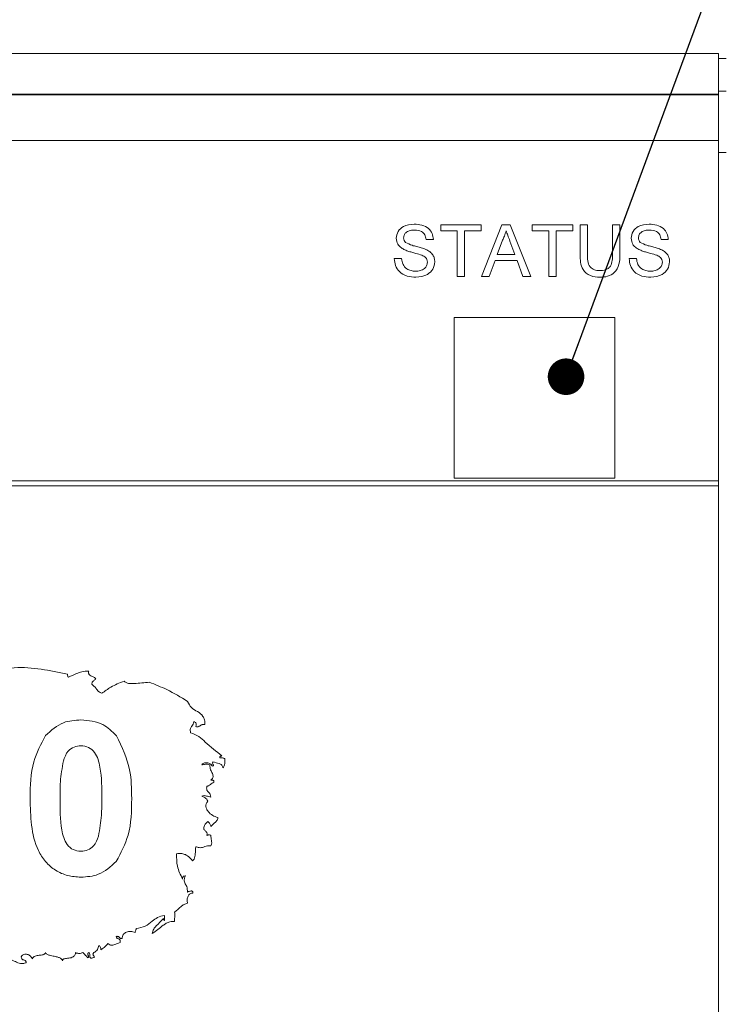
# Paper-space layout 'Sheet1' of a CAD drawing. Header units: millimetres. Extents: x 0 to 4318, y 0 to 2794.
# Tile 58 of 69: x 2630 to 2783, y 1330 to 1544. Entities that reach past the tile are written whole.
import ezdxf

# ---------------------------------------------------------------- set-up
doc = ezdxf.new("R2010")
doc.units = ezdxf.units.MM
doc.header["$LTSCALE"] = 5
doc.dimstyles.new('SLDDIMSTYLE5', dxfattribs={"dimtxt": 0, "dimasz": 7.9375, "dimexe": 0, "dimexo": 0.0625, "dimgap": 0, "dimtad": 0, "dimtih": 1, "dimtoh": 1, "dimdec": 0, "dimrnd": 1e-09, "dimzin": 0, "dimdsep": 46, "dimtxsty": 'Standard', "dimblk1": 'DOT', "dimblk2": 'DOT', "dimsah": 1, "dimcen": 0.09, "dimadec": 0, "dimazin": 0, "dimtfac": 7.9375, "dimtdec": 0, "dimtofl": 0, "dimtmove": 0, "dimatfit": 3, "dimldrblk": 'DOT', "dimfxl": 1, "dimfrac": 2, "dimtolj": 1, "dimtzin": 0, "dimarcsym": 0})

# ---------------------------------------------------------------- blocks, each defined once
blk = doc.blocks.new('_DOT')
at = {"color": 0, "linetype": 'ByBlock', "lineweight": -2}
blk.add_line((-0.5, 0), (-1, 0), dxfattribs=at)
at = {"color": 0, "linetype": 'ByBlock', "const_width": 0.5}
blk.add_lwpolyline([(-0.25, 0, 1), (0.25, 0, 1)], format="xyb", close=True, dxfattribs=at)

psp = doc.layouts.new('Sheet1')

# ---------------------------------------------------------------- linework, layer by layer
at = {"color": 7, "linetype": 'Continuous', "lineweight": 15}
for p, q in [((2782.14, 1536.39), (2286.52, 1536.39)), ((2768.84, 1536.39), (2768.84, 1536.41)), ((2782.14, 1536.39), (2782.14, 1527.53)), ((2783.84, 1535.27), (2782.14, 1535.27)), ((2782.14, 1527.53), (2382.09, 1527.53)), ((2782.14, 1527.41), (2382.09, 1527.41)), ((2782.14, 1528.16), (2783.84, 1528.16)), ((2782.14, 1527.41), (2782.14, 1527.53)), ((2782.14, 1527.41), (2782.14, 1517.49)), ((2782.14, 1517.49), (2382.09, 1517.49)), ((2782.14, 1517.49), (2782.14, 1443.62)), ((2783.84, 1514.83), (2782.14, 1514.83)), ((2721.85, 1497.88), (2721.85, 1499.17)), ((2721.85, 1499.17), (2730.64, 1499.17)), ((2730.64, 1499.17), (2730.64, 1497.88)), ((2730.68, 1487.94), (2735.15, 1499.17)), ((2735.15, 1499.17), (2736.93, 1499.17)), ((2736.93, 1499.17), (2741.39, 1487.94)), ((2741.73, 1497.88), (2741.73, 1499.17)), ((2741.73, 1499.17), (2750.52, 1499.17)), ((2750.52, 1499.17), (2750.52, 1497.88)), ((2752.1, 1492.71), (2752.1, 1499.17)), ((2752.1, 1499.17), (2753.69, 1499.17)), ((2753.69, 1499.17), (2753.69, 1492.78)), ((2759.16, 1499.17), (2760.75, 1499.17)), ((2759.16, 1492.78), (2759.16, 1499.17)), ((2760.75, 1499.17), (2760.75, 1492.71)), ((2725.45, 1497.88), (2721.85, 1497.88)), ((2725.45, 1487.94), (2725.45, 1497.88)), ((2727.04, 1497.88), (2727.04, 1487.94)), ((2730.64, 1497.88), (2727.04, 1497.88)), ((2745.33, 1497.88), (2741.73, 1497.88)), ((2745.33, 1487.94), (2745.33, 1497.88)), ((2750.52, 1497.88), (2746.92, 1497.88)), ((2746.92, 1497.88), (2746.92, 1487.94)), ((2720.27, 1496), (2718.68, 1496)), ((2735.27, 1495.8), (2734.12, 1492.69)), ((2737.96, 1492.69), (2736.87, 1495.64)), ((2771.26, 1496), (2769.68, 1496)), ((2734.12, 1492.69), (2737.96, 1492.69)), ((2711.77, 1491.82), (2713.35, 1491.82)), ((2733.65, 1491.39), (2732.37, 1487.94)), ((2738.44, 1491.39), (2733.65, 1491.39)), ((2739.71, 1487.94), (2738.44, 1491.39)), ((2762.76, 1491.82), (2764.35, 1491.82)), ((2727.04, 1487.94), (2725.45, 1487.94)), ((2732.37, 1487.94), (2730.68, 1487.94)), ((2741.39, 1487.94), (2739.71, 1487.94)), ((2746.92, 1487.94), (2745.33, 1487.94)), ((2759.69, 1479.05), (2724.8, 1479.05)), ((2724.8, 1479.05), (2724.8, 1444.15)), ((2759.69, 1444.15), (2759.69, 1479.05)), ((2382.09, 1443.62), (2782.14, 1443.62)), ((2724.8, 1444.15), (2759.69, 1444.15)), ((2782.14, 1443.62), (2782.14, 1442.51)), ((2382.09, 1442.51), (2782.14, 1442.51)), ((2782.14, 1203.05), (2782.14, 1442.51)), ((2661.85, 1349.26), (2661.85, 1348.17))]:
    psp.add_line(p, q, dxfattribs=at)
for points, knots in [([(2712.2, 1496.24), (2712.28, 1496.76), (2712.45, 1497.8), (2713.93, 1499.11), (2715.28, 1499.24), (2716.1, 1499.32)], [0, 0, 0, 0, 0.279765, 0.559304, 1, 1, 1, 1]), ([(2716.1, 1499.32), (2716.66, 1499.28), (2717.77, 1499.21), (2719.21, 1498.51), (2720.08, 1497.31), (2720.2, 1496.44), (2720.27, 1496)], [0, 0, 0, 0, 0.280784, 0.560182, 0.779865, 1, 1, 1, 1]), ([(2763.19, 1496.24), (2763.28, 1496.76), (2763.44, 1497.8), (2764.93, 1499.11), (2766.27, 1499.24), (2767.1, 1499.32)], [0, 0, 0, 0, 0.279753, 0.559375, 1, 1, 1, 1]), ([(2767.1, 1499.32), (2767.65, 1499.28), (2768.76, 1499.21), (2770.2, 1498.51), (2771.08, 1497.31), (2771.2, 1496.44), (2771.26, 1496)], [0, 0, 0, 0, 0.280854, 0.5601572, 0.7798779, 1, 1, 1, 1]), ([(2713.86, 1493.81), (2713.61, 1493.95), (2713.1, 1494.24), (2712.38, 1495.03), (2712.27, 1495.78), (2712.2, 1496.24)], [0, 0, 0, 0, 0.281388, 0.562253, 1, 1, 1, 1]), ([(2716.16, 1498.02), (2715.86, 1498.01), (2715.25, 1497.99), (2714.44, 1497.67), (2713.88, 1497.06), (2713.82, 1496.58), (2713.78, 1496.34)], [0, 0, 0, 0, 0.281278, 0.560788, 0.780696, 1, 1, 1, 1]), ([(2713.78, 1496.34), (2713.8, 1496.13), (2713.84, 1495.76), (2714.08, 1495.47), (2714.19, 1495.35)], [0, 0, 0, 0, 0.5597, 1, 1, 1, 1]), ([(2718.68, 1496), (2718.62, 1496.34), (2718.5, 1497.01), (2717.59, 1497.93), (2716.71, 1497.98), (2716.16, 1498.02)], [0, 0, 0, 0, 0.2811314, 0.5603573, 1, 1, 1, 1]), ([(2736.04, 1497.88), (2735.93, 1497.47), (2735.74, 1496.76), (2735.42, 1496.09), (2735.27, 1495.8)], [0, 0, 0, 0, 0.559896, 1, 1, 1, 1]), ([(2736.87, 1495.64), (2736.71, 1496.06), (2736.44, 1496.8), (2736.16, 1497.55), (2736.04, 1497.88)], [0, 0, 0, 0, 0.560026, 1, 1, 1, 1]), ([(2764.85, 1493.81), (2764.6, 1493.95), (2764.1, 1494.24), (2763.38, 1495.03), (2763.26, 1495.78), (2763.19, 1496.24)], [0, 0, 0, 0, 0.281503, 0.56234, 1, 1, 1, 1]), ([(2767.16, 1498.02), (2766.85, 1498.01), (2766.24, 1497.99), (2765.43, 1497.67), (2764.88, 1497.06), (2764.81, 1496.58), (2764.78, 1496.34)], [0, 0, 0, 0, 0.281278, 0.560788, 0.780696, 1, 1, 1, 1]), ([(2764.78, 1496.34), (2764.8, 1496.13), (2764.83, 1495.76), (2765.08, 1495.47), (2765.18, 1495.35)], [0, 0, 0, 0, 0.559545, 1, 1, 1, 1]), ([(2769.68, 1496), (2769.62, 1496.34), (2769.5, 1497.01), (2768.59, 1497.93), (2767.7, 1497.98), (2767.16, 1498.02)], [0, 0, 0, 0, 0.2811314, 0.5603573, 1, 1, 1, 1]), ([(2714.19, 1495.35), (2714.66, 1495.11), (2715.44, 1494.72), (2716.64, 1494.46), (2717.64, 1494.2), (2718.28, 1493.96), (2718.6, 1493.84)], [0, 0, 0, 0, 0.338444, 0.558994, 0.779586, 1, 1, 1, 1]), ([(2765.18, 1495.35), (2765.66, 1495.11), (2766.44, 1494.72), (2767.63, 1494.46), (2768.63, 1494.2), (2769.28, 1493.96), (2769.6, 1493.84)], [0, 0, 0, 0, 0.338341, 0.55889, 0.779482, 1, 1, 1, 1]), ([(2717.77, 1492.57), (2717.33, 1492.71), (2716.6, 1492.94), (2715.56, 1493.2), (2714.69, 1493.45), (2714.13, 1493.69), (2713.86, 1493.81)], [0, 0, 0, 0, 0.33987, 0.559948, 0.780116, 1, 1, 1, 1]), ([(2718.97, 1491.05), (2718.95, 1491.24), (2718.91, 1491.63), (2718.5, 1492.22), (2718.05, 1492.43), (2717.77, 1492.57)], [0, 0, 0, 0, 0.280123, 0.55988, 1, 1, 1, 1]), ([(2718.6, 1493.84), (2718.9, 1493.69), (2719.5, 1493.39), (2720.14, 1492.7), (2720.5, 1491.91), (2720.54, 1491.39), (2720.55, 1491.12)], [0, 0, 0, 0, 0.28029, 0.559679, 0.779801, 1, 1, 1, 1]), ([(2756.45, 1487.79), (2755.74, 1487.83), (2754.31, 1487.91), (2752.64, 1489.24), (2752.15, 1491.04), (2752.12, 1492.15), (2752.1, 1492.71)], [0, 0, 0, 0, 0.280722, 0.557901, 0.7784, 1, 1, 1, 1]), ([(2753.69, 1492.78), (2753.69, 1492.31), (2753.7, 1491.36), (2754.11, 1490.03), (2755.2, 1489.31), (2755.95, 1489.26), (2756.33, 1489.23)], [0, 0, 0, 0, 0.28176, 0.560122, 0.779485, 1, 1, 1, 1]), ([(2756.33, 1489.23), (2756.77, 1489.25), (2757.44, 1489.29), (2758.25, 1489.68), (2758.87, 1490.34), (2759.12, 1491.46), (2759.15, 1492.34), (2759.16, 1492.78)], [0, 0, 0, 0, 0.249952, 0.375032, 0.499751, 0.749239, 1, 1, 1, 1]), ([(2760.75, 1492.71), (2760.73, 1492), (2760.71, 1490.6), (2759.77, 1488.76), (2758.11, 1487.88), (2757.01, 1487.82), (2756.45, 1487.79)], [0, 0, 0, 0, 0.281666, 0.559205, 0.779026, 1, 1, 1, 1]), ([(2768.77, 1492.57), (2768.32, 1492.71), (2767.59, 1492.94), (2766.56, 1493.2), (2765.69, 1493.45), (2765.13, 1493.69), (2764.85, 1493.81)], [0, 0, 0, 0, 0.3399917, 0.5600694, 0.7801161, 1, 1, 1, 1]), ([(2769.97, 1491.05), (2769.95, 1491.24), (2769.91, 1491.63), (2769.5, 1492.22), (2769.05, 1492.43), (2768.77, 1492.57)], [0, 0, 0, 0, 0.280196, 0.559838, 1, 1, 1, 1]), ([(2769.6, 1493.84), (2769.9, 1493.69), (2770.49, 1493.39), (2771.14, 1492.7), (2771.5, 1491.91), (2771.53, 1491.39), (2771.55, 1491.12)], [0, 0, 0, 0, 0.2801757, 0.5596775, 0.7798093, 1, 1, 1, 1]), ([(2716.47, 1487.79), (2715.82, 1487.82), (2714.51, 1487.89), (2712.87, 1488.83), (2711.94, 1490.29), (2711.83, 1491.31), (2711.77, 1491.82)], [0, 0, 0, 0, 0.280791, 0.559552, 0.77963, 1, 1, 1, 1]), ([(2713.35, 1491.82), (2713.42, 1491.4), (2713.54, 1490.54), (2714.37, 1489.61), (2715.39, 1489.16), (2716.07, 1489.11), (2716.4, 1489.09)], [0, 0, 0, 0, 0.280609, 0.5586744, 0.779208, 1, 1, 1, 1]), ([(2716.4, 1489.09), (2716.74, 1489.11), (2717.41, 1489.15), (2718.28, 1489.56), (2718.86, 1490.26), (2718.93, 1490.78), (2718.97, 1491.05)], [0, 0, 0, 0, 0.280856, 0.560761, 0.7805, 1, 1, 1, 1]), ([(2720.55, 1491.12), (2720.46, 1490.58), (2720.28, 1489.48), (2718.76, 1488.05), (2717.34, 1487.89), (2716.47, 1487.79)], [0, 0, 0, 0, 0.27993, 0.560065, 1, 1, 1, 1]), ([(2767.47, 1487.79), (2766.81, 1487.82), (2765.51, 1487.89), (2763.86, 1488.83), (2762.94, 1490.29), (2762.82, 1491.31), (2762.76, 1491.82)], [0, 0, 0, 0, 0.280852, 0.5596, 0.779626, 1, 1, 1, 1]), ([(2764.35, 1491.82), (2764.41, 1491.4), (2764.54, 1490.54), (2765.37, 1489.61), (2766.39, 1489.16), (2767.06, 1489.11), (2767.4, 1489.09)], [0, 0, 0, 0, 0.28058, 0.558616, 0.779231, 1, 1, 1, 1]), ([(2767.4, 1489.09), (2767.74, 1489.11), (2768.41, 1489.15), (2769.28, 1489.56), (2769.85, 1490.26), (2769.93, 1490.78), (2769.97, 1491.05)], [0, 0, 0, 0, 0.280883, 0.560685, 0.780446, 1, 1, 1, 1]), ([(2771.55, 1491.12), (2771.46, 1490.58), (2771.28, 1489.48), (2769.76, 1488.05), (2768.34, 1487.89), (2767.47, 1487.79)], [0, 0, 0, 0, 0.279954, 0.560114, 1, 1, 1, 1]), ([(2640.82, 1401.62), (2636.99, 1402.43), (2631.43, 1403.6), (2624.96, 1402.44), (2622.09, 1400.61), (2621.29, 1399.24), (2620.89, 1398.56)], [0, 0, 0, 0, 0.539345, 0.782594, 0.891273, 1, 1, 1, 1]), ([(2645.42, 1402.27), (2644.92, 1402.27), (2644.01, 1402.25), (2642.57, 1401.64), (2641.62, 1401.22), (2641.04, 1400.97)], [0, 0, 0, 0, 0.3188104, 0.588175, 1, 1, 1, 1]), ([(2646.97, 1400.53), (2646.89, 1400.66), (2646.72, 1400.92), (2646.27, 1401.08), (2645.85, 1401.23), (2645.53, 1401.46), (2645.41, 1401.74), (2645.38, 1401.99), (2645.41, 1402.17), (2645.42, 1402.27)], [0, 0, 0, 0, 0.171534, 0.350973, 0.53469, 0.705136, 0.785491, 0.880298, 1, 1, 1, 1]), ([(2641.04, 1400.97), (2641.01, 1400.97), (2640.96, 1400.98), (2640.9, 1401.04), (2640.87, 1401.12), (2640.83, 1401.31), (2640.83, 1401.48), (2640.82, 1401.62)], [0, 0, 0, 0, 0.110091, 0.210605, 0.319092, 0.441412, 1, 1, 1, 1]), ([(2646.08, 1399.42), (2646.09, 1399.53), (2646.11, 1399.73), (2646.25, 1399.99), (2646.54, 1400.26), (2646.79, 1400.42), (2646.97, 1400.53)], [0, 0, 0, 0, 0.215835, 0.39992, 0.576406, 1, 1, 1, 1]), ([(2653.09, 1400.09), (2652.11, 1399.7), (2650.39, 1399.02), (2648.9, 1397.93), (2648.27, 1397.46)], [0, 0, 0, 0, 0.572084, 1, 1, 1, 1]), ([(2658.57, 1399.87), (2657.49, 1399.76), (2656.12, 1399.63), (2654.5, 1399.56), (2653.69, 1399.66), (2653.28, 1399.95), (2653.09, 1400.09)], [0, 0, 0, 0, 0.57935, 0.735424, 0.87479, 1, 1, 1, 1]), ([(2648.27, 1397.46), (2648, 1397.58), (2647.48, 1397.81), (2646.95, 1398.69), (2646.41, 1399.14), (2646.08, 1399.42)], [0, 0, 0, 0, 0.287545, 0.566231, 1, 1, 1, 1]), ([(2666.9, 1395.71), (2665.42, 1396.61), (2662.75, 1398.22), (2659.86, 1399.36), (2658.57, 1399.87)], [0, 0, 0, 0, 0.556822, 1, 1, 1, 1]), ([(2670.62, 1390.66), (2670.63, 1391.01), (2670.64, 1391.64), (2670.16, 1392.72), (2669.07, 1393.53), (2667.61, 1394.23), (2667.13, 1395.21), (2666.9, 1395.71)], [0, 0, 0, 0, 0.157035, 0.28336, 0.5191, 0.758854, 1, 1, 1, 1]), ([(2636.04, 1388.27), (2637.27, 1389.4), (2639.47, 1391.42), (2642.42, 1391.61), (2643.73, 1391.69)], [0, 0, 0, 0, 0.558051, 1, 1, 1, 1]), ([(2643.73, 1391.69), (2645.4, 1391.54), (2648.4, 1391.26), (2650.51, 1389.16), (2651.44, 1388.23)], [0, 0, 0, 0, 0.559618, 1, 1, 1, 1]), ([(2667.55, 1388.91), (2667.52, 1389.08), (2667.45, 1389.37), (2667.5, 1389.79), (2667.65, 1390.1), (2667.87, 1390.4), (2668.16, 1390.77), (2668.19, 1391.13), (2668.21, 1391.32)], [0, 0, 0, 0, 0.197657, 0.345695, 0.470945, 0.589903, 0.77805, 1, 1, 1, 1]), ([(2668.21, 1391.32), (2668.3, 1391.28), (2668.46, 1391.19), (2668.66, 1391.04), (2668.77, 1390.86), (2668.78, 1390.67), (2668.74, 1390.46), (2668.68, 1390.31), (2668.65, 1390.23)], [0, 0, 0, 0, 0.2249175, 0.3955491, 0.5378228, 0.6580081, 0.807474, 1, 1, 1, 1]), ([(2668.65, 1390.23), (2668.77, 1390.21), (2668.99, 1390.17), (2669.3, 1390.23), (2669.52, 1390.36), (2669.7, 1390.5), (2669.88, 1390.62), (2670.08, 1390.69), (2670.34, 1390.72), (2670.52, 1390.68), (2670.62, 1390.66)], [0, 0, 0, 0, 0.180555, 0.315942, 0.434027, 0.549073, 0.640653, 0.738362, 0.852999, 1, 1, 1, 1]), ([(2632.71, 1374.68), (2632.74, 1377.38), (2632.79, 1382.2), (2635.05, 1386.42), (2636.04, 1388.27)], [0, 0, 0, 0, 0.56148, 1, 1, 1, 1]), ([(2651.44, 1388.23), (2652.61, 1385.82), (2654.7, 1381.51), (2654.73, 1376.73), (2654.75, 1374.61)], [0, 0, 0, 0, 0.557572, 1, 1, 1, 1]), ([(2674.34, 1383.88), (2673.11, 1384.85), (2671.41, 1386.2), (2669.35, 1388.19), (2668.16, 1388.67), (2667.55, 1388.91)], [0, 0, 0, 0, 0.553461, 0.7707188, 1, 1, 1, 1]), ([(2643.73, 1386.08), (2643.22, 1386.02), (2642.19, 1385.92), (2640.62, 1384.81), (2640.18, 1383.54), (2639.91, 1382.77)], [0, 0, 0, 0, 0.280323, 0.559989, 1, 1, 1, 1]), ([(2648.27, 1374.61), (2648.26, 1376.88), (2648.26, 1380.29), (2647.21, 1384.26), (2645.45, 1385.88), (2644.3, 1386.01), (2643.73, 1386.08)], [0, 0, 0, 0, 0.501654, 0.751217, 0.875315, 1, 1, 1, 1]), ([(2673.91, 1383.44), (2673.9, 1383.48), (2673.89, 1383.55), (2673.9, 1383.65), (2673.93, 1383.73), (2674.01, 1383.81), (2674.16, 1383.86), (2674.28, 1383.87), (2674.34, 1383.88)], [0, 0, 0, 0, 0.169875, 0.302231, 0.412499, 0.516067, 0.741515, 1, 1, 1, 1]), ([(2674.99, 1383.22), (2674.92, 1383.27), (2674.76, 1383.37), (2674.39, 1383.47), (2674.1, 1383.45), (2673.91, 1383.44)], [0, 0, 0, 0, 0.235005, 0.492424, 1, 1, 1, 1]), ([(2674.57, 1381.25), (2674.65, 1381.39), (2674.83, 1381.69), (2674.99, 1382.37), (2674.99, 1382.89), (2674.99, 1383.22)], [0, 0, 0, 0, 0.2423, 0.511671, 1, 1, 1, 1]), ([(2639.91, 1382.77), (2639.65, 1381.26), (2639.19, 1378.56), (2639.19, 1375.82), (2639.19, 1374.61)], [0, 0, 0, 0, 0.559543, 1, 1, 1, 1]), ([(2669.95, 1381.91), (2670, 1382), (2670.1, 1382.19), (2670.41, 1382.34), (2670.75, 1382.4), (2671.25, 1382.38), (2671.69, 1382.25), (2671.99, 1382.02), (2672.12, 1381.86), (2672.15, 1381.74), (2672.16, 1381.69)], [0, 0, 0, 0, 0.114614, 0.23392, 0.36683, 0.509431, 0.784128, 0.863437, 0.934362, 1, 1, 1, 1]), ([(2671.71, 1381.91), (2671.55, 1381.98), (2671.25, 1382.1), (2670.64, 1382.04), (2670.23, 1381.96), (2669.95, 1381.91)], [0, 0, 0, 0, 0.29387, 0.533118, 1, 1, 1, 1]), ([(2671.93, 1378.62), (2672.02, 1378.69), (2672.18, 1378.83), (2672.35, 1379.08), (2672.44, 1379.36), (2672.41, 1379.69), (2672.21, 1380.2), (2671.81, 1380.89), (2671.75, 1381.55), (2671.71, 1381.91)], [0, 0, 0, 0, 0.0985599, 0.1773338, 0.2450493, 0.3431035, 0.4511617, 0.7041623, 1, 1, 1, 1]), ([(2672.16, 1381.69), (2672.25, 1381.68), (2672.36, 1381.67), (2672.47, 1381.69), (2672.51, 1381.7), (2672.53, 1381.71), (2672.55, 1381.74), (2672.55, 1381.77), (2672.54, 1381.8), (2672.51, 1381.89), (2672.42, 1382), (2672.34, 1382.18), (2672.3, 1382.37), (2672.35, 1382.49), (2672.37, 1382.56)], [0, 0, 0, 0, 0.213559, 0.246948, 0.273436, 0.293891, 0.315092, 0.336151, 0.361068, 0.391244, 0.558196, 0.693335, 0.837264, 1, 1, 1, 1]), ([(2672.37, 1382.56), (2672.83, 1382.46), (2673.51, 1382.32), (2674.26, 1381.98), (2674.52, 1381.6), (2674.55, 1381.37), (2674.57, 1381.25)], [0, 0, 0, 0, 0.519207, 0.752317, 0.867137, 1, 1, 1, 1]), ([(2671.93, 1374.89), (2671.91, 1375.11), (2671.86, 1375.48), (2671.58, 1375.89), (2671.31, 1376.11), (2671.14, 1376.33), (2671.04, 1376.57), (2671.01, 1376.91), (2671.04, 1377.16), (2671.06, 1377.3)], [0, 0, 0, 0, 0.242071, 0.406023, 0.545286, 0.62635, 0.717926, 0.836303, 1, 1, 1, 1]), ([(2671.06, 1377.3), (2671.12, 1377.31), (2671.27, 1377.32), (2671.53, 1377.45), (2671.96, 1377.76), (2672.34, 1378.01), (2672.59, 1378.18)], [0, 0, 0, 0, 0.11083, 0.241519, 0.489812, 1, 1, 1, 1]), ([(2672.59, 1378.18), (2672.59, 1378.22), (2672.61, 1378.28), (2672.6, 1378.37), (2672.58, 1378.45), (2672.52, 1378.53), (2672.42, 1378.57), (2672.23, 1378.61), (2672.06, 1378.62), (2671.93, 1378.62)], [0, 0, 0, 0, 0.111969, 0.202584, 0.278509, 0.379756, 0.484873, 0.602183, 1, 1, 1, 1]), ([(2643.73, 1357.55), (2642.76, 1357.62), (2640.84, 1357.74), (2638.15, 1358.94), (2635.94, 1360.83), (2632.87, 1365.8), (2632.78, 1370.73), (2632.71, 1374.68)], [0, 0, 0, 0, 0.125342, 0.250544, 0.375816, 0.500981, 1, 1, 1, 1]), ([(2639.19, 1374.61), (2639.19, 1372.34), (2639.2, 1368.95), (2640.23, 1364.97), (2642.01, 1363.36), (2643.15, 1363.23), (2643.73, 1363.17)], [0, 0, 0, 0, 0.501675, 0.751238, 0.875368, 1, 1, 1, 1]), ([(2647.54, 1366.48), (2647.8, 1367.99), (2648.27, 1370.68), (2648.27, 1373.41), (2648.27, 1374.61)], [0, 0, 0, 0, 0.559536, 1, 1, 1, 1]), ([(2654.75, 1374.61), (2654.72, 1371.9), (2654.66, 1367.08), (2652.4, 1362.84), (2651.41, 1360.98)], [0, 0, 0, 0, 0.561506, 1, 1, 1, 1]), ([(2669.95, 1375.12), (2670.14, 1375.18), (2670.48, 1375.31), (2671.16, 1375.13), (2671.63, 1374.98), (2671.93, 1374.89)], [0, 0, 0, 0, 0.2770076, 0.5300641, 1, 1, 1, 1]), ([(2671.28, 1374.02), (2671.21, 1374.17), (2671.07, 1374.47), (2670.62, 1374.88), (2670.21, 1375.03), (2669.95, 1375.12)], [0, 0, 0, 0, 0.279157, 0.546612, 1, 1, 1, 1]), ([(2673.46, 1370.51), (2673.08, 1370.63), (2672.27, 1370.88), (2671.47, 1371.6), (2671.01, 1372.3), (2670.84, 1372.88), (2670.9, 1373.5), (2671.15, 1373.84), (2671.28, 1374.02)], [0, 0, 0, 0, 0.243593, 0.507663, 0.633081, 0.750997, 0.867919, 1, 1, 1, 1]), ([(2671.93, 1368.54), (2672.26, 1368.86), (2672.68, 1369.27), (2673.21, 1369.74), (2673.42, 1370.09), (2673.45, 1370.37), (2673.46, 1370.51)], [0, 0, 0, 0, 0.540941, 0.682238, 0.828654, 1, 1, 1, 1]), ([(2670.4, 1367.89), (2670.4, 1368.05), (2670.39, 1368.34), (2670.52, 1368.73), (2670.82, 1369.16), (2671.09, 1369.44), (2671.28, 1369.63)], [0, 0, 0, 0, 0.233728, 0.42495, 0.59949, 1, 1, 1, 1]), ([(2671.28, 1369.63), (2671.44, 1369.47), (2671.67, 1369.24), (2671.9, 1368.86), (2671.92, 1368.65), (2671.93, 1368.54)], [0, 0, 0, 0, 0.531544, 0.748921, 1, 1, 1, 1]), ([(2643.73, 1363.17), (2644.24, 1363.23), (2645.26, 1363.33), (2646.83, 1364.44), (2647.27, 1365.71), (2647.54, 1366.48)], [0, 0, 0, 0, 0.280304, 0.559998, 1, 1, 1, 1]), ([(2671.06, 1366.57), (2671.08, 1366.68), (2671.12, 1366.87), (2671.1, 1367.14), (2671.01, 1367.34), (2670.79, 1367.6), (2670.57, 1367.76), (2670.4, 1367.89)], [0, 0, 0, 0, 0.205663, 0.362538, 0.492883, 0.614769, 1, 1, 1, 1]), ([(2671.93, 1366.57), (2671.88, 1366.61), (2671.77, 1366.69), (2671.61, 1366.76), (2671.43, 1366.77), (2671.24, 1366.7), (2671.12, 1366.62), (2671.06, 1366.57)], [0, 0, 0, 0, 0.214926, 0.391453, 0.550993, 0.751385, 1, 1, 1, 1]), ([(2671.93, 1364.38), (2672.02, 1364.58), (2672.17, 1364.95), (2672.04, 1365.7), (2671.97, 1366.23), (2671.93, 1366.57)], [0, 0, 0, 0, 0.2812557, 0.5334891, 1, 1, 1, 1]), ([(2667.99, 1361.1), (2668.11, 1361.22), (2668.35, 1361.47), (2668.49, 1362.03), (2668.58, 1362.92), (2668.62, 1363.65), (2668.65, 1364.16)], [0, 0, 0, 0, 0.153568, 0.325909, 0.52053, 1, 1, 1, 1]), ([(2668.65, 1364.16), (2668.9, 1364.08), (2669.31, 1363.94), (2669.9, 1363.94), (2670.4, 1364.11), (2671.06, 1364.34), (2671.6, 1364.37), (2671.93, 1364.38)], [0, 0, 0, 0, 0.232711, 0.384868, 0.51699, 0.707131, 1, 1, 1, 1]), ([(2664.49, 1362.63), (2664.82, 1362.66), (2665.41, 1362.73), (2666.23, 1362.55), (2667.12, 1362.04), (2667.64, 1361.48), (2667.99, 1361.1)], [0, 0, 0, 0, 0.2447075, 0.4398074, 0.6115379, 1, 1, 1, 1]), ([(2665.8, 1357.15), (2665.35, 1358.06), (2664.51, 1359.79), (2664.5, 1361.72), (2664.49, 1362.63)], [0, 0, 0, 0, 0.525995, 1, 1, 1, 1]), ([(2651.41, 1360.98), (2650.19, 1359.85), (2647.99, 1357.83), (2645.03, 1357.64), (2643.73, 1357.55)], [0, 0, 0, 0, 0.5580843, 1, 1, 1, 1]), ([(2666.45, 1357.81), (2666.37, 1357.81), (2666.23, 1357.81), (2666.03, 1357.75), (2665.89, 1357.64), (2665.82, 1357.5), (2665.79, 1357.33), (2665.8, 1357.22), (2665.8, 1357.15)], [0, 0, 0, 0, 0.2177764, 0.3937081, 0.5498311, 0.6780838, 0.8253067, 1, 1, 1, 1]), ([(2666.9, 1354.31), (2666.86, 1354.71), (2666.8, 1355.44), (2666.33, 1356.18), (2666.13, 1356.77), (2666.17, 1357.3), (2666.35, 1357.62), (2666.45, 1357.81)], [0, 0, 0, 0, 0.326477, 0.582905, 0.70315, 0.831578, 1, 1, 1, 1]), ([(2666.9, 1351.89), (2666.83, 1352.14), (2666.7, 1352.65), (2666.91, 1353.29), (2667.17, 1353.72), (2667.41, 1353.96), (2667.7, 1354.12), (2667.9, 1354.09), (2667.99, 1354.08)], [0, 0, 0, 0, 0.263991, 0.542247, 0.673966, 0.79326, 0.898901, 1, 1, 1, 1]), ([(2667.99, 1354.08), (2668, 1354.12), (2668.02, 1354.2), (2668.02, 1354.32), (2667.99, 1354.41), (2667.92, 1354.49), (2667.8, 1354.55), (2667.6, 1354.56), (2667.34, 1354.52), (2667.11, 1354.44), (2666.96, 1354.36), (2666.92, 1354.32), (2666.9, 1354.31)], [0, 0, 0, 0, 0.090182, 0.162066, 0.221644, 0.275349, 0.368086, 0.474098, 0.6611, 0.885963, 0.953136, 1, 1, 1, 1]), ([(2664.05, 1349.92), (2664.51, 1350.35), (2665.17, 1350.96), (2666.12, 1351.66), (2666.63, 1351.81), (2666.9, 1351.89)], [0, 0, 0, 0, 0.545672, 0.763884, 1, 1, 1, 1]), ([(2655.72, 1346.42), (2656.41, 1346.53), (2657.71, 1346.74), (2659.09, 1347.9), (2660.37, 1348.88), (2661.34, 1349.13), (2661.85, 1349.26)], [0, 0, 0, 0, 0.301182, 0.565087, 0.772557, 1, 1, 1, 1]), ([(2664.05, 1347.95), (2664.06, 1348.36), (2664.08, 1348.88), (2664.18, 1349.55), (2664.09, 1349.79), (2664.05, 1349.92)], [0, 0, 0, 0, 0.619581, 0.7992134, 1, 1, 1, 1]), ([(2661.64, 1348.61), (2661.14, 1348.05), (2660.44, 1347.28), (2659.43, 1346.28), (2659.3, 1345.65), (2659.23, 1345.31)], [0, 0, 0, 0, 0.544341, 0.759171, 1, 1, 1, 1]), ([(2659.23, 1345.31), (2660.03, 1345.91), (2661.04, 1346.65), (2662.25, 1347.6), (2663.09, 1347.93), (2663.71, 1347.94), (2664.05, 1347.95)], [0, 0, 0, 0, 0.531026, 0.670486, 0.820509, 1, 1, 1, 1]), ([(2661.85, 1348.17), (2661.83, 1348.17), (2661.8, 1348.17), (2661.77, 1348.19), (2661.73, 1348.22), (2661.7, 1348.26), (2661.67, 1348.4), (2661.65, 1348.51), (2661.64, 1348.61)], [0, 0, 0, 0, 0.0888485, 0.1649203, 0.2354625, 0.3435837, 0.4634809, 1, 1, 1, 1]), ([(2651.35, 1344.67), (2651.41, 1344.68), (2651.51, 1344.71), (2651.67, 1344.71), (2651.81, 1344.68), (2651.94, 1344.61), (2652.08, 1344.45), (2652.21, 1344.3), (2652.38, 1344.23), (2652.51, 1344.21), (2652.61, 1344.22), (2652.66, 1344.22)], [0, 0, 0, 0, 0.126279, 0.2261185, 0.3086772, 0.417139, 0.5221047, 0.7322599, 0.8074348, 0.8939758, 1, 1, 1, 1]), ([(2652.22, 1343.34), (2652.24, 1343.42), (2652.27, 1343.55), (2652.27, 1343.74), (2652.21, 1343.94), (2652.01, 1344.11), (2651.77, 1344.22), (2651.56, 1344.33), (2651.4, 1344.47), (2651.36, 1344.6), (2651.35, 1344.67)], [0, 0, 0, 0, 0.130178, 0.231509, 0.314434, 0.480285, 0.654107, 0.768753, 0.87949, 1, 1, 1, 1]), ([(2652.66, 1344.22), (2652.68, 1344.38), (2652.7, 1344.69), (2652.91, 1345.1), (2653.22, 1345.41), (2653.75, 1345.7), (2654.56, 1345.84), (2655.18, 1345.64), (2655.5, 1345.54)], [0, 0, 0, 0, 0.128755, 0.246419, 0.361478, 0.479405, 0.72969, 1, 1, 1, 1]), ([(2655.5, 1345.54), (2655.51, 1345.63), (2655.52, 1345.8), (2655.64, 1346), (2655.73, 1346.2), (2655.72, 1346.34), (2655.72, 1346.42)], [0, 0, 0, 0, 0.298871, 0.549676, 0.751183, 1, 1, 1, 1]), ([(2646.52, 1341.16), (2646.68, 1341.25), (2646.98, 1341.43), (2647.42, 1341.93), (2647.54, 1342.4), (2647.62, 1342.7)], [0, 0, 0, 0, 0.271164, 0.538236, 1, 1, 1, 1]), ([(2647.62, 1342.7), (2647.69, 1342.65), (2647.84, 1342.55), (2648.01, 1342.23), (2648.04, 1341.98), (2648.06, 1341.81)], [0, 0, 0, 0, 0.253569, 0.518284, 1, 1, 1, 1]), ([(2648.06, 1341.81), (2648.39, 1342.01), (2648.98, 1342.37), (2649.41, 1342.9), (2649.59, 1343.14)], [0, 0, 0, 0, 0.560187, 1, 1, 1, 1]), ([(2649.59, 1343.14), (2649.72, 1343.04), (2649.95, 1342.87), (2650.34, 1342.76), (2650.69, 1342.79), (2651.31, 1343.01), (2651.82, 1343.2), (2652.22, 1343.34)], [0, 0, 0, 0, 0.16913, 0.301179, 0.420359, 0.543169, 1, 1, 1, 1]), ([(2630.75, 1340.28), (2630.84, 1340.39), (2631, 1340.6), (2631.35, 1340.78), (2631.71, 1340.85), (2632.2, 1340.79), (2632.78, 1340.5), (2633.03, 1340.06), (2633.15, 1339.84)], [0, 0, 0, 0, 0.138735, 0.263387, 0.383454, 0.504271, 0.750703, 1, 1, 1, 1]), ([(2631.84, 1338.97), (2631.84, 1339.03), (2631.82, 1339.13), (2631.78, 1339.27), (2631.73, 1339.37), (2631.59, 1339.52), (2631.37, 1339.56), (2631.13, 1339.62), (2630.97, 1339.71), (2630.86, 1339.86), (2630.78, 1340.05), (2630.76, 1340.2), (2630.75, 1340.28)], [0, 0, 0, 0, 0.092495, 0.166583, 0.227291, 0.279711, 0.474251, 0.575406, 0.680003, 0.761419, 0.864303, 1, 1, 1, 1]), ([(2633.15, 1339.84), (2633.23, 1339.98), (2633.37, 1340.23), (2633.92, 1340.52), (2634.65, 1340.6), (2635.37, 1340.63), (2635.8, 1340.82), (2635.96, 1341), (2635.99, 1341.11), (2636.01, 1341.16)], [0, 0, 0, 0, 0.132779, 0.259875, 0.535148, 0.794919, 0.898919, 0.947804, 1, 1, 1, 1]), ([(2636.01, 1341.16), (2636.16, 1341.02), (2636.47, 1340.71), (2637.26, 1340.49), (2638.07, 1340.36), (2638.84, 1340.17), (2639.42, 1339.91), (2639.63, 1339.57), (2639.73, 1339.41)], [0, 0, 0, 0, 0.143371, 0.301143, 0.570805, 0.725213, 0.865068, 1, 1, 1, 1]), ([(2639.73, 1339.41), (2639.73, 1339.46), (2639.74, 1339.56), (2639.83, 1339.69), (2639.97, 1339.78), (2640.38, 1339.91), (2641.1, 1339.95), (2641.88, 1340.11), (2642.32, 1340.47), (2642.51, 1340.78), (2642.55, 1341.03), (2642.57, 1341.16)], [0, 0, 0, 0, 0.042489, 0.081048, 0.123234, 0.17275, 0.43225, 0.711271, 0.799486, 0.891987, 1, 1, 1, 1]), ([(2642.57, 1341.16), (2642.73, 1341.11), (2643, 1341.01), (2643.53, 1340.96), (2643.89, 1341.08), (2644.11, 1341.16)], [0, 0, 0, 0, 0.305087, 0.554091, 1, 1, 1, 1]), ([(2644.11, 1341.16), (2644.33, 1340.97), (2644.73, 1340.63), (2645.06, 1340.24), (2645.2, 1340.06)], [0, 0, 0, 0, 0.560873, 1, 1, 1, 1]), ([(2645.2, 1340.06), (2645.23, 1340.07), (2645.29, 1340.09), (2645.36, 1340.15), (2645.4, 1340.21), (2645.41, 1340.29), (2645.39, 1340.39), (2645.32, 1340.54), (2645.25, 1340.68), (2645.21, 1340.83), (2645.22, 1340.94), (2645.26, 1341.03), (2645.33, 1341.1), (2645.39, 1341.14), (2645.42, 1341.16)], [0, 0, 0, 0, 0.078826, 0.139444, 0.189489, 0.237288, 0.326015, 0.428646, 0.599931, 0.692041, 0.77961, 0.841217, 0.912461, 1, 1, 1, 1]), ([(2645.42, 1341.16), (2645.45, 1341.15), (2645.49, 1341.14), (2645.57, 1341.09), (2645.66, 1340.93), (2645.66, 1340.63), (2645.65, 1340.34), (2645.7, 1340.13), (2645.76, 1340.04), (2645.83, 1340), (2645.89, 1339.98), (2645.99, 1339.97), (2646.13, 1340), (2646.24, 1340.04), (2646.3, 1340.06)], [0, 0, 0, 0, 0.041874, 0.079208, 0.154675, 0.340116, 0.56136, 0.63445, 0.698721, 0.731764, 0.768025, 0.810936, 0.892311, 1, 1, 1, 1]), ([(2646.3, 1340.06), (2646.39, 1340.07), (2646.49, 1340.08), (2646.59, 1340.12), (2646.62, 1340.14), (2646.64, 1340.16), (2646.66, 1340.19), (2646.66, 1340.23), (2646.63, 1340.28), (2646.55, 1340.39), (2646.45, 1340.52), (2646.36, 1340.69), (2646.34, 1340.82), (2646.37, 1340.94), (2646.43, 1341.06), (2646.49, 1341.12), (2646.52, 1341.16)], [0, 0, 0, 0, 0.177762, 0.204753, 0.22642, 0.244454, 0.260108, 0.286041, 0.316757, 0.378038, 0.556245, 0.651182, 0.747497, 0.817841, 0.899682, 1, 1, 1, 1]), ([(2627.9, 1340.06), (2628.6, 1339.67), (2629.46, 1339.18), (2630.59, 1338.79), (2631.21, 1338.77), (2631.62, 1338.9), (2631.84, 1338.97)], [0, 0, 0, 0, 0.568624, 0.698041, 0.835441, 1, 1, 1, 1])]:
    psp.add_open_spline(points, degree=3, knots=knots, dxfattribs=at)

# ---------------------------------------------------------------- leaders
at = {"color": 7, "linetype": 'Continuous', "lineweight": 0}
psp.add_leader([(2749.06, 1466.19), (2827.47, 1677.81), (2852.87, 1677.81)], dimstyle='SLDDIMSTYLE5', dxfattribs=at)

doc.saveas('drawing.dxf')
